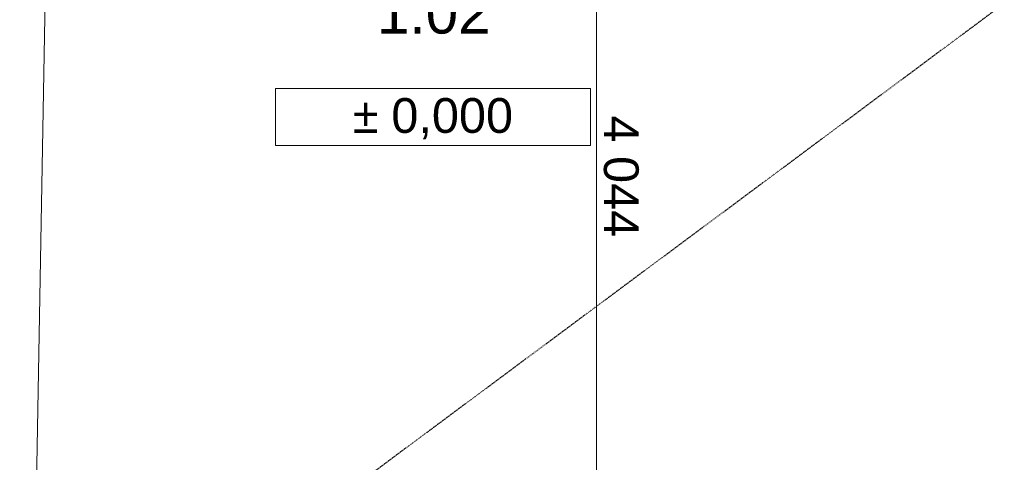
# Model space of a CAD drawing. Header units: millimetres. Extents: x -28017 to 3863, y -4271 to 20239.
# Tile 70 of 105: x -12450 to -8914, y 2334 to 3924. Entities that reach past the tile are written whole.
import ezdxf

# ---------------------------------------------------------------- set-up
doc = ezdxf.new("R2010")
doc.units = ezdxf.units.MM
doc.header["$MEASUREMENT"] = 0
doc.linetypes.add('Čárkovaná M', pattern=[4.5, 2.5, -2])
for name, color, linetype in [('5._POHLED ZÁPADNÍ_2_Anotace - SP', 7, 'Continuous'), ('5._POHLED ZÁPADNÍ_2_Kóty - SP', 7, 'Continuous'), ('5._POHLED ZÁPADNÍ_2_Nové_Anotace - S', 7, 'Continuous'), ('5._POHLED ZÁPADNÍ_2_Zóny', 7, 'Continuous')]:
    doc.layers.add(name, color=color, linetype=linetype)
doc.styles.add('GENEROVANÝ_STYL_1', font='txt')
doc.styles.add('GENEROVANÝ_STYL_2', font='txt')
doc.styles.add('GENEROVANÝ_STYL_3', font='txt')

msp = doc.modelspace()

# ---------------------------------------------------------------- linework, layer by layer
at = {"layer": '5._POHLED ZÁPADNÍ_2_Anotace - SP', "color": 154, "linetype": 'Continuous', "lineweight": 13}
for p, q in [((-10400.2, 3676.4), (-11531.8, 3676.4)), ((-11531.8, 3676.4), (-11531.8, 3471.8)), ((-10400.2, 3471.8), (-10400.2, 3676.4)), ((-11531.8, 3471.8), (-10400.2, 3471.8))]:
    msp.add_line(p, q, dxfattribs=at)
at = {"layer": '5._POHLED ZÁPADNÍ_2_Kóty - SP', "color": 154, "linetype": 'Continuous', "lineweight": 13}
for p, q in [((-12276.1, 8682.4), (-12411.3, 1001.8)), ((-10379.5, 5245.6), (-10378.3, 1201.4))]:
    msp.add_line(p, q, dxfattribs=at)
at = {"layer": '5._POHLED ZÁPADNÍ_2_Nové_Anotace - S', "color": 1, "linetype": 'Čárkovaná M', "lineweight": 25}
msp.add_line((-12911.7, 1010.6), (-7245.8, 5223.3), dxfattribs=at)

# ---------------------------------------------------------------- texts
at = {"layer": '5._POHLED ZÁPADNÍ_2_Anotace - SP', "color": 154, "linetype": 'Continuous', "lineweight": 13, "insert": (-10966, 3568), "char_height": 125, "attachment_point": 5, "style": 'GENEROVANÝ_STYL_3'}
msp.add_mtext('\\A1;{\\pqc;\\fAgency FB|b0|i0|c0|p34;± \\fArial|b0|i0|c238|p38;0,000}', dxfattribs=at)
at = {"layer": '5._POHLED ZÁPADNÍ_2_Kóty - SP', "color": 154, "linetype": 'Continuous', "lineweight": 13, "insert": (-10354, 3579.5), "char_height": 125, "width": 427.429, "attachment_point": 7, "rotation": 270.0169, "style": 'GENEROVANÝ_STYL_2'}
msp.add_mtext('\\A1;{\\pql;\\fArial|b0|i0|c0|p38;4\xa0044}', dxfattribs=at)
at = {"layer": '5._POHLED ZÁPADNÍ_2_Zóny', "color": 1, "linetype": 'Continuous', "lineweight": 25, "insert": (-10962.9, 4023.9), "char_height": 150, "attachment_point": 2, "style": 'GENEROVANÝ_STYL_1'}
msp.add_mtext('\\A1;{\\pqc;\\pt0;\\fArial|b0|i0|c238|p38;1.02}', dxfattribs=at)

doc.saveas('drawing.dxf')
